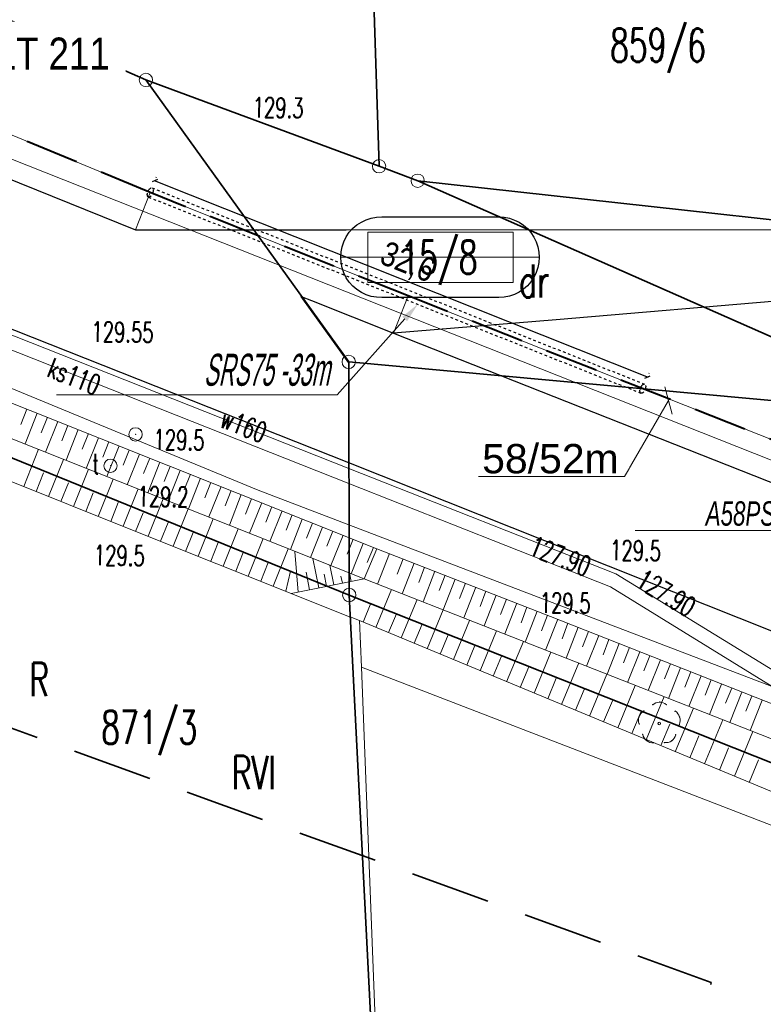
# Model space of a CAD drawing. Header units: metres. Extents: x 0 to 6497944, y 0 to 5963356.
# Tile 63 of 197: x 6496763 to 6496790, y 5963183 to 5963220. Entities that reach past the tile are written whole.
import ezdxf
from ezdxf import colors
from ezdxf.entities.mleader import LeaderData, LeaderLine
from ezdxf.math import Vec2, Vec3

# ---------------------------------------------------------------- set-up
doc = ezdxf.new("R2010")
doc.units = ezdxf.units.M
doc.header["$MEASUREMENT"] = 0
for name, pattern in [('DASHED', [19.05, 12.7, -6.35]), ('HIDDEN', [0.375, 0.25, -0.125]), ('L_0_04', [1.5, 1, -0.5])]:
    doc.linetypes.add(name, pattern=pattern)
doc.layers.get('0').update_dxf_attribs({"color": 8, "linetype": 'CONTINUOUS', "lineweight": 13})
doc.layers.get('DEFPOINTS').update_dxf_attribs({"linetype": 'CONTINUOUS', "lineweight": 0, "true_color": 0xffffff})
for name, color, linetype, lineweight in [('000_INNE__NIEZYDENTYFIKOWANE_', 8, 'CONTINUOUS', 13), ('209_OPIS_KONTURU_KLASYFIKACYJNEGO', 8, 'CONTINUOUS', 13), ('210_OZNACZENIE_UzYTKU', 8, 'CONTINUOUS', 13), ('211_NR_DZIAlKI', 7, 'CONTINUOUS', 25), ('217_GRANICA_KONTURU_KLASYFIKCYJNEGO', 8, 'CONTINUOUS', 13), ('218_GRANICA_UzYTKU', 8, 'CONTINUOUS', 13), ('219_LINIA_GRANICY', 3, 'CONTINUOUS', 35), ('drzewo_lisciaste__punkt_', 8, 'CONTINUOUS', 13), ('E_działki', 96, 'CONTINUOUS', 30), ('E_proj_opisy_ośw', 1, 'CONTINUOUS', 13), ('E_proj_opisy_ośw.', 7, 'CONTINUOUS', 13), ('E_proj_osłona r.', 140, 'L_0_04', 30), ('E_proj_osłona r. dz._opis_obw. 100', 204, 'CONTINUOUS', 9), ('E_proj_osłona r. opis_obw. 200', 166, 'CONTINUOUS', 9), ('E_proj_ośw_linia_obw. 200', 1, 'L_0_04', 40), ('JEZDNIA__POWIERZCHNIA_', 8, 'CONTINUOUS', 25), ('OGRODZENIE_TRWAlE__LINIA_', 8, 'CONTINUOUS', 13), ('PRZEWoD_KANALIZACYJNY__LINIA_', 36, 'CONTINUOUS', 13), ('PRZEWoD_KANALIZACYJNY__LINIA__ATR1', 36, 'CONTINUOUS', 13), ('PRZEWoD_TELEKOMUNIKACYJNY__LINIA_', 30, 'CONTINUOUS', 13), ('PRZEWoD_WODOCIaGOWY__LINIA_', 5, 'CONTINUOUS', 13), ('PRZEWoD_WODOCIaGOWY__LINIA__ATR1', 5, 'CONTINUOUS', 13), ('PUNKT_O_OKREsLONEJ_WYSOKOsCI__SIEc_KANALIZACYJNA__ATR2', 36, 'CONTINUOUS', 13), ('PUNKT_O_OKREsLONEJ_WYSOKOsCI__SIEc_WODOCIaGOWA__ATR2', 5, 'CONTINUOUS', 13), ('PUNKT_WYSOKOsCIOWY_NATURALNY_ATR2', 8, 'CONTINUOUS', 13), ('PUNKT_WYSOKOsCIOWY_SZTUCZNY_ATR2', 8, 'CONTINUOUS', 13), ('SKARPA_NIEUMOCNIONA__POWIERZCHNIA_', 8, 'CONTINUOUS', 13), ('slup__punkt_', 8, 'CONTINUOUS', 13), ('wlaz_okragly___siec_telekomunikacyjna__punkt_', 30, 'CONTINUOUS', 13), ('ZAKRES', 190, 'L_0_04', 35)]:
    doc.layers.add(name, color=color, linetype=linetype, lineweight=lineweight)
doc.layers.add('E_pomocnicza', color=3, linetype='CONTINUOUS', lineweight=13, plot=False)
doc.styles.add('Andy', font='arial.ttf', dxfattribs={"height": 2})
doc.styles.add('Annotative', font='simplex.shx')
doc.styles.add('Narrow', font='ARIALN.TTF', dxfattribs={"height": 2})
doc.styles.get("Standard").update_dxf_attribs({"font": 'simplex.shx'})
doc.dimstyles.new('wymiary', dxfattribs={"dimtxt": 0.65, "dimasz": 0.25, "dimexe": 0.25, "dimexo": 1, "dimgap": 0.1, "dimtad": 1, "dimzin": 1, "dimtxsty": 'Annotative', "dimblk": 'OBLIQUE', "dimcen": 0.0025, "dimdle": 0.05, "dimadec": 0, "dimazin": 0, "dimtfac": 1, "dimtmove": 0, "dimatfit": 3, "dimldrblk": 'NONE', "dimfxl": 1, "dimarcsym": 0})

# ---------------------------------------------------------------- blocks, each defined once
blk = doc.blocks.new('BUIB04_01')
at = {"color": 0, "linetype": 'Continuous', "lineweight": 18}
blk.add_circle((0, 0), 0.5, dxfattribs=at)
blk = doc.blocks.new('GRT')
at = {"color": 0, "linetype": 'Continuous', "lineweight": 18}
blk.add_circle((0, 0), 0.5, dxfattribs=at)
blk = doc.blocks.new('SLS')
at = {"color": 0, "linetype": 'Continuous', "lineweight": 18}
blk.add_circle((0, 0), 0.5, dxfattribs=at)
blk = doc.blocks.new('*U21')
at = {"linetype": 'Continuous', "flags": 128}
blk.add_lwpolyline([(0.393, -1.118, -1.023376), (0.393, 1.118), (3.637, 1.118, -1.000213), (3.637, -1.118)], format="xyb", close=True, dxfattribs=at)
at = {"layer": 'E_pomocnicza', "color": 7, "lineweight": 0, "true_color": 0xffffff, "flags": 128}
for points in [[(0, 0.696), (0, -0.696), (4.03, -0.696), (4.03, 0.696), (0, 0.696)], [(-0.734, 0), (4.755, 0)]]:
    blk.add_lwpolyline(points, dxfattribs=at)
blk = doc.blocks.new('_Oblique')
at = {"color": 0, "linetype": 'ByBlock', "lineweight": -2}
blk.add_line((-0.5, -0.5), (0.5, 0.5), dxfattribs=at)
blk = doc.blocks.new('*D43')
at = {"layer": 'DEFPOINTS', "color": 0, "transparency": 16777216}
for p in [(0, 0), (28.554, -15.85), (28.158, -16.526)]:
    blk.add_point(p, dxfattribs=at)
at = {"layer": 'E_pomocnicza', "color": 0, "lineweight": -2, "transparency": 16777216}
for p, q in [((0.353, 0.701), (28.597, -15.876)), ((0.506, 0.862), (0.523, 0.891)), ((28.664, -15.663), (28.681, -15.635))]:
    blk.add_line(p, q, dxfattribs=at)
at = {"layer": 'E_pomocnicza', "color": 0, "lineweight": -2, "transparency": 16777216, "xscale": 0.25, "yscale": 0.25, "zscale": 0.25}
for p, rotation in [((0.396, 0.675), 149.5917367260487), ((28.554, -15.85), 329.5917367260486)]:
    blk.add_blockref('_Oblique', p, dxfattribs=dict(at, rotation=rotation))
at = {"layer": 'E_pomocnicza', "color": 0, "linetype": 'Continuous', "lineweight": 0, "transparency": 16777216, "insert": (14.982, -6.724), "char_height": 2, "attachment_point": 5, "rotation": 329.59174, "style": 'Narrow'}
blk.add_mtext('{\\H0.75x;32,6}', dxfattribs=at)
blk = doc.blocks.new('_None')
blk = doc.blocks.new('*U42')
at = {"linetype": 'HIDDEN', "ltscale": 0.2}
for p, q in [((0.152, 0.259), (28.31, -16.267)), ((-0.152, -0.259), (28.006, -16.784))]:
    blk.add_line(p, q, dxfattribs=at)
at = {"linetype": 'DASHED', "ltscale": 0.02}
for centre in [(0, 0), (28.158, -16.526)]:
    blk.add_ellipse(centre, major_axis=(-0.152, -0.259), ratio=0.5, dxfattribs=at)
at = {"layer": 'E_pomocnicza', "color": 4, "lineweight": 0}
dim = blk.add_aligned_dim(p1=(0, 0), p2=(28.158, -16.526), distance=0.783, text='{\\H0.75x;<>}', dimstyle='wymiary', override={"dimtxt": 1.3, "dimtad": 2, "dimdec": 1, "dimlfac": 1, "dimrnd": 0, "dimtxsty": 'Narrow'}, dxfattribs=at)
dim.commit()
dim.dimension.update_dxf_attribs({"geometry": '*D43', "text_midpoint": (14.982, -6.724)})

msp = doc.modelspace()

# ---------------------------------------------------------------- linework, layer by layer
at = {"layer": '000_INNE__NIEZYDENTYFIKOWANE_', "flags": 128}
for points in [[(6496762.81, 5963205.51), (6496762.58, 5963204.94)], [(6496763.2, 5963205.36), (6496762.74, 5963204.21)], [(6496763.58, 5963205.21), (6496763.35, 5963204.63)], [(6496763.97, 5963205.05), (6496763.51, 5963203.9)], [(6496764.35, 5963204.9), (6496764.12, 5963204.33)], [(6496764.74, 5963204.75), (6496764.28, 5963203.6)], [(6496765.12, 5963204.6), (6496764.89, 5963204.02)], [(6496765.5, 5963204.44), (6496765.04, 5963203.29)], [(6496765.89, 5963204.29), (6496765.66, 5963203.71)], [(6496762.69, 5963202.61), (6496763.25, 5963204.01)], [(6496766.27, 5963204.14), (6496765.81, 5963202.99)], [(6496766.65, 5963203.98), (6496766.42, 5963203.41)], [(6496767.04, 5963203.83), (6496766.58, 5963202.68)], [(6496763.62, 5963202.24), (6496764.18, 5963203.63)], [(6496767.42, 5963203.68), (6496767.19, 5963203.1)], [(6496767.8, 5963203.53), (6496767.35, 5963202.38)], [(6496763.16, 5963202.42), (6496763.44, 5963203.12)], [(6496764.56, 5963201.86), (6496765.12, 5963203.26)], [(6496768.19, 5963203.37), (6496767.96, 5963202.8)], [(6496768.57, 5963203.22), (6496768.11, 5963202.07)], [(6496768.95, 5963203.07), (6496768.72, 5963202.49)], [(6496764.09, 5963202.05), (6496764.37, 5963202.75)], [(6496765.49, 5963201.49), (6496766.05, 5963202.89)], [(6496769.33, 5963202.92), (6496768.88, 5963201.77)], [(6496769.72, 5963202.76), (6496769.49, 5963202.19)], [(6496765.02, 5963201.68), (6496765.3, 5963202.38)], [(6496766.43, 5963201.12), (6496766.99, 5963202.52)], [(6496770.1, 5963202.61), (6496769.64, 5963201.47)], [(6496770.48, 5963202.46), (6496770.25, 5963201.89)], [(6496765.96, 5963201.3), (6496766.24, 5963202.01)], [(6496767.36, 5963200.75), (6496767.92, 5963202.15)], [(6496770.86, 5963202.31), (6496770.41, 5963201.16)], [(6496771.24, 5963202.15), (6496771.02, 5963201.58)], [(6496771.63, 5963202), (6496771.17, 5963200.86)], [(6496766.89, 5963200.93), (6496767.17, 5963201.63)], [(6496768.3, 5963200.37), (6496768.86, 5963201.78)], [(6496772.01, 5963201.85), (6496771.78, 5963201.28)], [(6496772.39, 5963201.7), (6496771.93, 5963200.55)], [(6496767.83, 5963200.56), (6496768.11, 5963201.26)], [(6496769.24, 5963200), (6496769.8, 5963201.4)], [(6496772.77, 5963201.55), (6496772.54, 5963200.98)], [(6496773.15, 5963201.39), (6496772.7, 5963200.25)], [(6496773.53, 5963201.24), (6496773.31, 5963200.67)], [(6496768.77, 5963200.18), (6496769.05, 5963200.89)], [(6496770.18, 5963199.62), (6496770.74, 5963201.03)], [(6496773.91, 5963201.09), (6496773.46, 5963199.95)], [(6496774.29, 5963200.94), (6496774.07, 5963200.37)], [(6496769.71, 5963199.81), (6496769.99, 5963200.51)], [(6496771.12, 5963199.25), (6496771.68, 5963200.66)], [(6496774.68, 5963200.79), (6496774.22, 5963199.65)], [(6496775.06, 5963200.64), (6496774.83, 5963200.07)], [(6496775.44, 5963200.48), (6496774.98, 5963199.34)], [(6496770.65, 5963199.43), (6496770.93, 5963200.14)], [(6496772.06, 5963198.87), (6496772.62, 5963200.28)], [(6496773, 5963198.65), (6496772.87, 5963200.18)], [(6496775.82, 5963200.33), (6496775.59, 5963199.76)], [(6496776.42, 5963200.1), (6496775.97, 5963198.95)], [(6496771.59, 5963199.06), (6496771.87, 5963199.76)], [(6496773.77, 5963198.81), (6496773.55, 5963199.91)], [(6496776.93, 5963199.9), (6496776.71, 5963199.32)], [(6496777.35, 5963199.73), (6496776.9, 5963198.59)], [(6496772.53, 5963198.68), (6496772.7, 5963199.43)], [(6496773.42, 5963198.74), (6496773.29, 5963199.4)], [(6496774.33, 5963198.92), (6496774.18, 5963199.66)], [(6496774.98, 5963199.05), (6496774.92, 5963199.37)], [(6496777.74, 5963199.58), (6496777.52, 5963199.01)], [(6496778.13, 5963199.43), (6496777.68, 5963198.28)], [(6496774.06, 5963198.87), (6496773.97, 5963199.32)], [(6496774.66, 5963198.99), (6496774.6, 5963199.25)], [(6496778.51, 5963199.28), (6496778.29, 5963198.71)], [(6496778.89, 5963199.13), (6496778.44, 5963197.98)], [(6496775.91, 5963197.32), (6496776.5, 5963198.75)], [(6496779.28, 5963198.98), (6496779.05, 5963198.41)], [(6496779.66, 5963198.83), (6496779.21, 5963197.68)], [(6496780.04, 5963198.68), (6496779.82, 5963198.11)], [(6496776.86, 5963196.93), (6496777.46, 5963198.37)], [(6496780.43, 5963198.53), (6496779.98, 5963197.38)], [(6496780.81, 5963198.38), (6496780.59, 5963197.81)], [(6496775.43, 5963197.52), (6496775.72, 5963198.23)], [(6496777.84, 5963196.52), (6496778.44, 5963197.98)], [(6496781.2, 5963198.23), (6496780.75, 5963197.08)], [(6496781.58, 5963198.08), (6496781.36, 5963197.5)], [(6496781.97, 5963197.93), (6496781.52, 5963196.77)], [(6496776.38, 5963197.13), (6496776.68, 5963197.84)], [(6496778.82, 5963196.12), (6496779.43, 5963197.59)], [(6496782.35, 5963197.78), (6496782.13, 5963197.2)], [(6496782.74, 5963197.63), (6496782.28, 5963196.47)], [(6496777.35, 5963196.73), (6496777.65, 5963197.45)], [(6496779.82, 5963195.7), (6496780.44, 5963197.2)], [(6496783.12, 5963197.48), (6496782.9, 5963196.9)], [(6496783.51, 5963197.33), (6496783.05, 5963196.17)], [(6496783.89, 5963197.17), (6496783.67, 5963196.6)], [(6496778.33, 5963196.32), (6496778.63, 5963197.05)], [(6496780.82, 5963195.28), (6496781.45, 5963196.8)], [(6496784.28, 5963197.02), (6496783.82, 5963195.87)], [(6496784.66, 5963196.87), (6496784.44, 5963196.29)], [(6496779.32, 5963195.91), (6496779.62, 5963196.65)], [(6496785.05, 5963196.72), (6496784.59, 5963195.57)], [(6496785.43, 5963196.57), (6496785.21, 5963195.99)], [(6496785.82, 5963196.41), (6496785.36, 5963195.26)], [(6496780.32, 5963195.49), (6496780.63, 5963196.25)], [(6496781.85, 5963194.86), (6496782.48, 5963196.39)], [(6496786.2, 5963196.26), (6496785.97, 5963195.69)], [(6496786.59, 5963196.11), (6496786.13, 5963194.96)], [(6496781.33, 5963195.07), (6496781.65, 5963195.84)], [(6496782.88, 5963194.43), (6496783.53, 5963195.99)], [(6496786.97, 5963195.96), (6496786.74, 5963195.39)], [(6496787.35, 5963195.81), (6496786.9, 5963194.66)], [(6496782.36, 5963194.65), (6496782.68, 5963195.42)], [(6496783.93, 5963194), (6496784.58, 5963195.57)], [(6496787.74, 5963195.66), (6496787.51, 5963195.08)], [(6496788.12, 5963195.51), (6496787.66, 5963194.36)], [(6496788.5, 5963195.36), (6496788.27, 5963194.78)], [(6496783.4, 5963194.22), (6496783.73, 5963195)], [(6496784.99, 5963193.56), (6496785.65, 5963195.15)], [(6496788.88, 5963195.2), (6496788.43, 5963194.06)], [(6496789.27, 5963195.05), (6496789.04, 5963194.48)], [(6496784.46, 5963193.78), (6496784.79, 5963194.57)], [(6496786.06, 5963193.11), (6496786.73, 5963194.73)], [(6496789.65, 5963194.9), (6496789.2, 5963193.76)], [(6496790.03, 5963194.75), (6496789.8, 5963194.18)], [(6496790.41, 5963194.6), (6496789.96, 5963193.46)], [(6496787.15, 5963192.66), (6496787.83, 5963194.29)], [(6496785.52, 5963193.34), (6496785.86, 5963194.14)], [(6496788.25, 5963192.2), (6496788.94, 5963193.86)], [(6496786.61, 5963192.89), (6496786.94, 5963193.7)], [(6496787.7, 5963192.43), (6496788.04, 5963193.26)], [(6496789.37, 5963191.74), (6496790.06, 5963193.42)], [(6496788.81, 5963191.97), (6496789.15, 5963192.81)], [(6496789.93, 5963191.51), (6496790.28, 5963192.35)]]:
    msp.add_lwpolyline(points, dxfattribs=at)
at = {"layer": '217_GRANICA_KONTURU_KLASYFIKCYJNEGO', "flags": 128}
for points in [[(6496739.93, 5963229.89), (6496767.28, 5963217.87)], [(6496767.28, 5963217.87), (6496776.03, 5963214.63)], [(6496776.03, 5963214.63), (6496777.48, 5963214.09)], [(6496777.48, 5963214.09), (6496801.37, 5963211.46)], [(6496774.91, 5963198.54), (6496756.08, 5963206.19)], [(6496776.59, 5963165.6), (6496774.91, 5963198.54)]]:
    msp.add_lwpolyline(points, dxfattribs=at)
at = {"layer": '218_GRANICA_UzYTKU', "flags": 128}
for points in [[(6496767.28, 5963217.87), (6496739.93, 5963229.89)], [(6496767.28, 5963217.87), (6496774.89, 5963207.29)], [(6496776.03, 5963214.63), (6496767.28, 5963217.87)], [(6496777.48, 5963214.09), (6496776.03, 5963214.63)], [(6496797.59, 5963205.22), (6496777.48, 5963214.09)], [(6496801.37, 5963211.46), (6496777.48, 5963214.09)], [(6496774.89, 5963207.29), (6496797.59, 5963205.22)], [(6496774.89, 5963207.29), (6496774.91, 5963198.54)], [(6496774.91, 5963198.54), (6496756.08, 5963206.19)], [(6496813.43, 5963183.25), (6496774.91, 5963198.54)], [(6496774.91, 5963198.54), (6496776.59, 5963165.6)]]:
    msp.add_lwpolyline(points, dxfattribs=at)
at = {"layer": '219_LINIA_GRANICY', "flags": 128}
for points in [[(6496775.26, 5963238.54), (6496776.03, 5963214.63)], [(6496739.93, 5963229.89), (6496767.28, 5963217.87)], [(6496767.28, 5963217.87), (6496776.03, 5963214.63)], [(6496774.89, 5963207.29), (6496767.28, 5963217.87)], [(6496777.48, 5963214.09), (6496776.03, 5963214.63)], [(6496801.37, 5963211.46), (6496777.48, 5963214.09)], [(6496797.59, 5963205.22), (6496777.48, 5963214.09)], [(6496774.91, 5963198.54), (6496774.89, 5963207.29)], [(6496797.59, 5963205.22), (6496774.89, 5963207.29)], [(6496774.91, 5963198.54), (6496756.08, 5963206.19)], [(6496776.59, 5963165.6), (6496774.91, 5963198.54)], [(6496813.43, 5963183.25), (6496774.91, 5963198.54)]]:
    msp.add_lwpolyline(points, dxfattribs=at)
at = {"layer": 'DEFPOINTS', "linetype": 'Continuous'}
for points in [[(6497088.043, 5963087.571), (6497060.045, 5963098.826), (6497042.297, 5963105.911), (6497018.375, 5963115.111), (6496987.875, 5963126.752), (6496948.56, 5963142.251), (6496913.72, 5963155.871), (6496877.688, 5963170.071), (6496842.01, 5963184.196), (6496806.205, 5963198.271), (6496777.12, 5963209.766), (6496767.44, 5963213.646), (6496738.46, 5963225.696), (6496718.82, 5963233.986)], [(6496946.338, 5963142.526), (6496899.759, 5963160.703), (6496900.187, 5963161.782), (6496899.765, 5963160.7), (6496853.189, 5963178.884), (6496853.577, 5963180.128), (6496853.189, 5963178.884), (6496806.7, 5963197.289), (6496807.198, 5963198.562), (6496806.7, 5963197.289), (6496760.21, 5963215.694), (6496760.715, 5963216.969), (6496760.21, 5963215.694), (6496719.722, 5963232.791), (6496720.014, 5963233.482)], [(6496766.89, 5963212.25), (6496767.44, 5963213.646)], [(6496776.57, 5963208.37), (6496777.12, 5963209.766)]]:
    msp.add_lwpolyline(points, dxfattribs=at)
at = {"layer": 'drzewo_lisciaste__punkt_'}
msp.add_circle((6496786.55, 5963193.72), 0.05, dxfattribs=at)
for centre, radius, start, end in [((6496786.193, 5963193.829), 0.426, 122.0193, 198.5778), ((6496786.563, 5963194.136), 0.384, 48.2881, 132.7718), ((6496786.893, 5963193.831), 0.439, 340.1237, 54.5478), ((6496786.315, 5963193.39), 0.395, 191.5227, 274.0816), ((6496786.798, 5963193.383), 0.382, 262.2102, 347.3627)]:
    msp.add_arc(centre, radius, start, end, dxfattribs=at)
for p in [(6496785.97, 5963194.19), (6496786.3, 5963194.43), (6496786.56, 5963194.52), (6496786.82, 5963194.42), (6496785.79, 5963193.97), (6496787.14, 5963194.18), (6496787.31, 5963193.96), (6496785.8, 5963193.7), (6496787.3, 5963193.68), (6496785.92, 5963193.31), (6496786.07, 5963193.08), (6496787.17, 5963193.3), (6496786.34, 5963193), (6496786.74, 5963193), (6496787.01, 5963193.07)]:
    msp.add_point(p, dxfattribs=at)
at = {"layer": 'E_proj_ośw_linia_obw. 200', "ltscale": 2, "transparency": 33554687}
msp.add_lwpolyline([(6496945.981, 5963143.259), (6496913.72, 5963155.871), (6496900.477, 5963161.09, -0.40782), (6496900.247, 5963161.929, -0.383034), (6496899.484, 5963161.481), (6496877.688, 5963170.071), (6496853.924, 5963179.479, -0.389161), (6496853.69, 5963180.319, -0.368192), (6496852.962, 5963179.86), (6496842.003, 5963184.179), (6496807.466, 5963197.775, -0.385605), (6496807.221, 5963198.618, -0.323522), (6496806.502, 5963198.154), (6496777.12, 5963209.766), (6496767.44, 5963213.646), (6496761.012, 5963216.318, -0.384905), (6496760.791, 5963217.163, -0.357019), (6496760.046, 5963216.714), (6496738.46, 5963225.696), (6496719.92, 5963233.521, -0.426566), (6496719.666, 5963234.399, -1.422758)], format="xyb", dxfattribs=at)
at = {"layer": 'JEZDNIA__POWIERZCHNIA_', "flags": 128}
for points in [[(6496672.18, 5963255.1), (6496679.24, 5963251.14), (6496696.42, 5963242.4), (6496718.27, 5963232.59), (6496757.55, 5963216.01), (6496766.89, 5963212.25)], [(6496773.11, 5963209.74), (6496774.89, 5963207.29), (6496774.9, 5963203.5), (6496755.11, 5963211.33), (6496728.65, 5963222.58), (6496704.07, 5963233.51), (6496694.42, 5963237.93), (6496676.66, 5963246.9), (6496669.91, 5963250.82)], [(6496766.89, 5963212.25), (6496774.8, 5963212.24), (6496791.5, 5963212.26), (6496821.27, 5963209.27), (6496843.63, 5963206.93), (6496866.47, 5963204.23), (6496892.9, 5963201.12), (6496908.62, 5963199.58), (6496928.31, 5963197.18), (6496944.47, 5963195.5), (6496944.3, 5963192.67), (6496928.2, 5963194.28), (6496908.21, 5963196.82), (6496892.48, 5963198.97), (6496866.5, 5963201.86), (6496843.37, 5963204.49), (6496820.98, 5963206.93), (6496791.53, 5963209.62), (6496782.68, 5963208.87), (6496776.57, 5963208.37)], [(6496877.57, 5963162.92), (6496867.92, 5963166.7), (6496856.35, 5963171.3), (6496837.67, 5963178.7), (6496823.99, 5963184.14), (6496806.35, 5963190.97), (6496790.77, 5963197.18), (6496774.9, 5963203.5), (6496774.89, 5963207.26), (6496773.11, 5963209.74), (6496773.49, 5963209.59), (6496776.57, 5963208.37), (6496797.13, 5963200.25), (6496814.18, 5963193.5), (6496831.73, 5963186.64), (6496851.19, 5963178.96), (6496866.74, 5963172.85), (6496887.54, 5963164.51)]]:
    msp.add_lwpolyline(points, dxfattribs=at)
at = {"layer": 'OGRODZENIE_TRWAlE__LINIA_', "flags": 128}
for points in [[(6496774.95, 5963197.71), (6496772.73, 5963198.6), (6496767.15, 5963200.83), (6496761.58, 5963203.05), (6496756.01, 5963205.28), (6496752.47, 5963207.69)], [(6496775.37, 5963195.83), (6496775.29, 5963197.58), (6496774.95, 5963197.72)], [(6496812.62, 5963181.45), (6496809.14, 5963182.8), (6496787.12, 5963191.31), (6496775.37, 5963195.83), (6496775.92, 5963181.64)]]:
    msp.add_lwpolyline(points, dxfattribs=at)
at = {"layer": 'PRZEWoD_KANALIZACYJNY__LINIA_', "flags": 128}
for points in [[(6496774.9, 5963202.73), (6496752.44, 5963211.61), (6496734.69, 5963218.61), (6496692.49, 5963236.5), (6496679.54, 5963242.96)], [(6497082.81, 5963079.21), (6497039.28, 5963096.48), (6496994.97, 5963113.67), (6496977.13, 5963121.11), (6496941.88, 5963135.84), (6496903.45, 5963150.65), (6496898.02, 5963153.17), (6496880.14, 5963159.59), (6496870.79, 5963163.35), (6496832.92, 5963177.48), (6496794.6, 5963192.75), (6496784.72, 5963198.85), (6496774.9, 5963202.73)]]:
    msp.add_lwpolyline(points, dxfattribs=at)
at = {"layer": 'PRZEWoD_TELEKOMUNIKACYJNY__LINIA_', "flags": 128}
for points in [[(6496771.49, 5963202.48), (6496747.55, 5963212.35), (6496726.24, 5963221.11), (6496713.87, 5963225.96), (6496695.81, 5963227.81), (6496674.69, 5963238.03), (6496678.91, 5963226.93), (6496684.28, 5963217.5)], [(6496771.49, 5963202.48), (6496774.9, 5963201.17)], [(6496774.9, 5963201.17), (6496800.16, 5963191.52), (6496821.21, 5963183.45), (6496844.18, 5963174.49), (6496883.32, 5963159.12), (6496886.75, 5963159.1), (6496905.28, 5963150.99), (6497034.08, 5963099.85), (6497081.01, 5963081.42), (6497114.42, 5963068.68), (6497140.82, 5963058.78), (6497145.99, 5963055.02), (6497153.66, 5963050.85), (6497172.46, 5963043.32), (6497202.19, 5963037.61), (6497238.33, 5963036.41), (6497238.76, 5963032.02), (6497245.27, 5963032.35), (6497261.71, 5963034.62), (6497300.12, 5963040.13)]]:
    msp.add_lwpolyline(points, dxfattribs=at)
at = {"layer": 'PRZEWoD_WODOCIaGOWY__LINIA_', "flags": 128}
for points in [[(6496679.52, 5963243.61), (6496691.25, 5963237.53), (6496707.4, 5963230.16), (6496734.74, 5963219.39), (6496752.72, 5963212.06), (6496774.9, 5963203.29)], [(6496774.9, 5963203.29), (6496784.92, 5963199.33), (6496794.73, 5963193.32), (6496832.97, 5963178.03), (6496870.84, 5963163.85), (6496879.98, 5963160.32), (6496898.15, 5963153.69), (6496903.95, 5963151.25), (6496942.07, 5963136.31), (6496977.37, 5963121.77), (6496995.11, 5963114.36), (6497030.39, 5963101.05), (6497083.14, 5963080.09)]]:
    msp.add_lwpolyline(points, dxfattribs=at)
at = {"layer": 'SKARPA_NIEUMOCNIONA__POWIERZCHNIA_', "flags": 128}
for points in [[(6496752.01, 5963208.47), (6496752.51, 5963209.62), (6496775.95, 5963200.28), (6496775.47, 5963199.15)], [(6496752.01, 5963208.47), (6496775.47, 5963199.15), (6496772.73, 5963198.6), (6496767.15, 5963200.83), (6496761.58, 5963203.05), (6496756.01, 5963205.28), (6496752.47, 5963207.69)], [(6496775.47, 5963199.15), (6496775.95, 5963200.28), (6496782.46, 5963197.74), (6496795.23, 5963192.7), (6496806.47, 5963188.33), (6496822.67, 5963182.04), (6496837.05, 5963176.26), (6496849.08, 5963171.55), (6496872.96, 5963162.06), (6496872.54, 5963160.86), (6496862.58, 5963164.83), (6496845, 5963171.88), (6496829.39, 5963178.04), (6496812.89, 5963184.52), (6496794.84, 5963191.54)], [(6496775.47, 5963199.15), (6496794.84, 5963191.54), (6496812.89, 5963184.52), (6496829.39, 5963178.04), (6496845, 5963171.88), (6496862.58, 5963164.83), (6496872.54, 5963160.86), (6496872.13, 5963159.69), (6496865.21, 5963162.01), (6496861.16, 5963163.71), (6496853.62, 5963166.6), (6496835.8, 5963173.35), (6496815.04, 5963181.29), (6496798.27, 5963188.05), (6496775.29, 5963197.58)]]:
    msp.add_lwpolyline(points, dxfattribs=at)
at = {"layer": 'slup__punkt_'}
msp.add_point((6496766.89, 5963204.57, 129.45), dxfattribs=at)
at = {"layer": 'wlaz_okragly___siec_telekomunikacyjna__punkt_'}
msp.add_point((6496765.95, 5963203.39, 129.29), dxfattribs=at)
at = {"layer": 'ZAKRES', "ltscale": 3, "flags": 128}
msp.add_lwpolyline([(6497692.5, 5963219.5), (6497716, 5963186.5), (6497672.2, 5963172.1), (6497502, 5963111.8), (6497349, 5963052), (6497312.6, 5963038.4), (6497228.6, 5963030.4), (6497133.5, 5963045.2), (6496948.4, 5963119.5), (6496936.6, 5963083.2), (6496927.9, 5963075.7), (6496873, 5963095.9), (6496849.7, 5963104.2), (6496824.8, 5963105.1), (6496784.8, 5963107.4), (6496786.6, 5963174.3), (6496788.5, 5963184), (6496695.2, 5963217.9), (6496711.8, 5963253.1), (6496961, 5963151.5), (6497143.1, 5963082.8), (6497228.1, 5963066.8), (6497302.3, 5963072), (6497492.1, 5963142.6)], close=True, dxfattribs=at)

# ---------------------------------------------------------------- block references
at = {"xscale": 0.5, "yscale": 0.5, "zscale": 0.5}
for p in [(6496767.28, 5963217.87), (6496776.03, 5963214.63), (6496777.48, 5963214.09), (6496774.89, 5963207.29), (6496774.91, 5963198.54)]:
    msp.add_blockref('GRT', p, dxfattribs=at)
at = {"layer": 'E_działki', "xscale": 1.35355978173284, "yscale": 1.35355978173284, "zscale": 1.35355978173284}
msp.add_blockref('*U21', (6496775.607, 5963211.217), dxfattribs=at)
at = {"layer": 'E_proj_osłona r.', "xscale": 0.6096, "yscale": 0.6096, "zscale": 0.6096, "rotation": 8.69802367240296}
msp.add_blockref('*U42', (6496767.44, 5963213.646), dxfattribs=at)
at = {"layer": 'slup__punkt_', "xscale": 0.5, "yscale": 0.5, "zscale": 0.5}
msp.add_blockref('BUIB04_01', (6496766.89, 5963204.57), dxfattribs=at)
at = {"layer": 'wlaz_okragly___siec_telekomunikacyjna__punkt_', "xscale": 0.5, "yscale": 0.5, "zscale": 0.5}
msp.add_blockref('SLS', (6496765.95, 5963203.39), dxfattribs=at)

# ---------------------------------------------------------------- texts
at = {"layer": '209_OPIS_KONTURU_KLASYFIKACYJNEGO', "width": 0.66}
msp.add_text('RVI', height=1.25, dxfattribs=at).set_placement((6496770.5, 5963191.25))
at = {"layer": '210_OZNACZENIE_UzYTKU', "width": 0.66}
for s, p in [('dr', (6496781.29, 5963209.7)), ('dr', (6496781.29, 5963209.7)), ('dr', (6496781.29, 5963209.7)), ('R', (6496762.9, 5963194.75))]:
    msp.add_text(s, height=1.25, dxfattribs=at).set_placement(p)
at = {"layer": '211_NR_DZIAlKI', "width": 0.66}
for s, p in [('859/6', (6496784.7, 5963218.55)), ('15/8', (6496776.83, 5963210.6)), ('871/3', (6496765.6, 5963192.95))]:
    msp.add_text(s, height=1.25, dxfattribs=at).set_placement(p)
at = {"layer": 'PRZEWoD_KANALIZACYJNY__LINIA__ATR1', "width": 0.66}
msp.add_text('ks110', height=0.75, rotation=338.4, dxfattribs=at).set_placement((6496763.52, 5963206.76))
at = {"layer": 'PRZEWoD_WODOCIaGOWY__LINIA__ATR1', "width": 0.66}
msp.add_text('w160', height=0.75, rotation=339.2, dxfattribs=at).set_placement((6496770, 5963204.86))
at = {"layer": 'PUNKT_O_OKREsLONEJ_WYSOKOsCI__SIEc_KANALIZACYJNA__ATR2', "width": 0.66}
msp.add_text('127.90', height=0.75, rotation=338.4, dxfattribs=at).set_placement((6496781.61, 5963200.08))
at = {"layer": 'PUNKT_O_OKREsLONEJ_WYSOKOsCI__SIEc_WODOCIaGOWA__ATR2', "width": 0.66}
msp.add_text('127.90', height=0.75, rotation=328.6, dxfattribs=at).set_placement((6496785.62, 5963198.9))
at = {"layer": 'PUNKT_WYSOKOsCIOWY_NATURALNY_ATR2', "width": 0.66}
for s, rotation, p in [('129.3', 359.1, (6496771.28, 5963216.47)), ('129.5', 359.2, (6496767.56, 5963204)), ('129.2', 359.2, (6496766.96, 5963201.87)), ('129.2', 359.2, (6496766.96, 5963201.87)), ('129.5', 359.1, (6496784.7, 5963199.85)), ('129.5', 359.1, (6496765.32, 5963199.66)), ('129.5', 359.2, (6496782.06, 5963197.88))]:
    msp.add_text(s, height=0.75, rotation=rotation, dxfattribs=at).set_placement(p)
at = {"layer": 'PUNKT_WYSOKOsCIOWY_SZTUCZNY_ATR2', "width": 0.66}
msp.add_text('129.55', height=0.75, rotation=359.2, dxfattribs=at).set_placement((6496765.23, 5963208.05))
msp.add_text('129.55', height=0.75, rotation=359.2, dxfattribs=at).set_placement((6496765.23, 5963208.05))
at = {"layer": 'wlaz_okragly___siec_telekomunikacyjna__punkt_', "width": 0.66}
msp.add_text('t', height=0.75, rotation=359.2, dxfattribs=at).set_placement((6496765.26, 5963203.09))

# ---------------------------------------------------------------- next in the draw order: leaders
at = {"layer": 'E_proj_opisy_ośw.', "color": 10}
ml = msp.add_multileader_mtext('Standard', dxfattribs=at)
ml.set_content('\\A1;LT 109', color=10, style='Narrow')
ml.set_leader_properties(color=256)
ml.set_arrow_properties(name='NONE')
ml.build(insert=Vec2(0, 0))
ml.multileader.update_dxf_attribs({"leader_type": 0, "has_dogleg": 0, "has_text_frame": 1, "text_left_attachment_type": 3, "dogleg_length": 0.36, "arrow_head_size": 0, "scale": 0.7})
ctx = ml.context
ctx.base_point, ctx.scale, ctx.char_height, ctx.arrow_head_size, ctx.landing_gap_size, ctx.plane_origin = Vec3(6497636.957, 5963185.464), 0.7, 1.2, 0, 0.42, Vec3(6498487.931, 5963080.837)
ctx.left_attachment = 3
notes = []
notes.append((ctx, [(0, (0, 0, 0), (0, 0), (1, 0), 1, [])]))
ctx.mtext.insert, ctx.mtext.line_spacing_factor, ctx.mtext.flow_direction = Vec3(6497637.377, 5963186.079), 0.266667, 5
ctx.mtext.has_bg_fill, ctx.mtext.bg_color, ctx.mtext.bg_scale_factor, ctx.mtext.bg_transparency, ctx.mtext.use_window_bg_color = 1, -1073741824, 1.5, 0, 1
at = {"layer": 'E_proj_osłona r. dz._opis_obw. 100'}
ml = msp.add_multileader_mtext('Standard', dxfattribs=at)
ml.set_content('{\\fArial Narrow|b0|i1|c238|p34;\\W0.8;A58PS -1,5m }', color=256, style='Narrow')
ml.set_leader_properties(color=256, linetype='CONTINUOUS', lineweight=-1)
ml.build(insert=Vec2(0, 0))
ml.multileader.update_dxf_attribs({"has_dogleg": 0, "text_left_attachment_type": 6, "text_right_attachment_type": 6, "dogleg_length": 0.274, "arrow_head_size": 0.572})
ctx = ml.context
ctx.base_point, ctx.char_height, ctx.arrow_head_size, ctx.landing_gap_size, ctx.plane_origin = Vec3(6496788, 5963200.959), 0.9144, 0.572, 0.3, Vec3(6496827.593, 5963201.284)
ctx.left_attachment, ctx.right_attachment, ctx.text_align_type = 6, 6, 1
notes.append((ctx, [(0, (1, 1, 0), (6496793.844, 5963200.959), (-1, 0), 0.274, [(0, [(6496795.541, 5963202.032)], 0, [])])]))
ctx.mtext.insert, ctx.mtext.alignment, ctx.mtext.line_spacing_factor, ctx.mtext.line_spacing_style = Vec3(6496790.785, 5963202.058), 2, 0.9, 2
ctx.mtext.has_bg_fill, ctx.mtext.bg_color, ctx.mtext.bg_scale_factor, ctx.mtext.bg_transparency, ctx.mtext.use_window_bg_color = 1, -1073741824, 1.1, 0, 1
for ctx, leaders in notes:
    for number, flags, end, landing, length, lines in leaders:
        leader = LeaderData()
        leader.index, (leader.has_last_leader_line, leader.has_dogleg_vector, leader.attachment_direction) = number, flags
        leader.last_leader_point, leader.dogleg_vector, leader.dogleg_length = Vec3(end), Vec3(landing), length
        for number, points, colour, breaks in lines:
            line = LeaderLine()
            line.index, line.vertices, line.color, line.breaks = number, Vec3.list(points), colors.encode_raw_color(colour), breaks
            leader.lines.append(line)
        ctx.leaders.append(leader)

# ---------------------------------------------------------------- next in the draw order: leaders
at = {"layer": 'E_proj_opisy_ośw.', "color": 10}
ml = msp.add_multileader_mtext('Standard', dxfattribs=at)
ml.set_content('\\A1;LT 110', color=10, style='Narrow')
ml.set_leader_properties(color=256)
ml.set_arrow_properties(name='NONE')
ml.build(insert=Vec2(0, 0))
ml.multileader.update_dxf_attribs({"leader_type": 0, "has_dogleg": 0, "has_text_frame": 1, "text_left_attachment_type": 3, "dogleg_length": 0.36, "arrow_head_size": 0, "scale": 0.7})
ctx = ml.context
ctx.base_point, ctx.scale, ctx.char_height, ctx.arrow_head_size, ctx.landing_gap_size, ctx.plane_origin = Vec3(6497684.163, 5963202.624), 0.7, 1.2, 0, 0.42, Vec3(6498534.844, 5963098.192)
ctx.left_attachment = 3
notes = []
notes.append((ctx, [(0, (0, 0, 0), (0, 0), (1, 0), 1, [])]))
ctx.mtext.insert, ctx.mtext.line_spacing_factor, ctx.mtext.flow_direction = Vec3(6497684.583, 5963203.239), 0.266667, 5
ctx.mtext.has_bg_fill, ctx.mtext.bg_color, ctx.mtext.bg_scale_factor, ctx.mtext.bg_transparency, ctx.mtext.use_window_bg_color = 1, -1073741824, 1.5, 0, 1
for ctx, leaders in notes:
    for number, flags, end, landing, length, lines in leaders:
        leader = LeaderData()
        leader.index, (leader.has_last_leader_line, leader.has_dogleg_vector, leader.attachment_direction) = number, flags
        leader.last_leader_point, leader.dogleg_vector, leader.dogleg_length = Vec3(end), Vec3(landing), length
        for number, points, colour, breaks in lines:
            line = LeaderLine()
            line.index, line.vertices, line.color, line.breaks = number, Vec3.list(points), colors.encode_raw_color(colour), breaks
            leader.lines.append(line)
        ctx.leaders.append(leader)

# ---------------------------------------------------------------- next in the draw order: leaders
at = {"layer": 'E_proj_opisy_ośw', "lineweight": 13}
ml = msp.add_multileader_mtext('Standard', dxfattribs=at)
ml.set_content('{\\H1.1x;58/52m} ', color=256, style='Andy')
ml.set_leader_properties(color=256, linetype='CONTINUOUS', lineweight=-1)
ml.set_arrow_properties(name='OBLIQUE')
ml.build(insert=Vec2(0, 0))
ml.multileader.update_dxf_attribs({"has_dogleg": 0, "text_left_attachment_type": 6, "text_right_attachment_type": 6, "dogleg_length": 0.36, "arrow_head_size": 0.75})
ctx = ml.context
ctx.base_point, ctx.char_height, ctx.arrow_head_size, ctx.landing_gap_size, ctx.plane_origin = Vec3(6496779.682, 5963202.988), 1, 0.75, 0.3, Vec3(6496810.111, 5963187.151)
ctx.left_attachment, ctx.right_attachment, ctx.text_align_type = 6, 6, 1
notes = []
notes.append((ctx, [(0, (1, 1, 0), (6496785.604, 5963202.988), (-1, 0), 0.36, [(0, [(6496786.897, 5963205.845)], 0, [])])]))
ctx.mtext.insert, ctx.mtext.alignment, ctx.mtext.line_spacing_factor, ctx.mtext.line_spacing_style = Vec3(6496782.463, 5963204.208), 2, 0.9, 2
ctx.mtext.has_bg_fill, ctx.mtext.bg_color, ctx.mtext.bg_scale_factor, ctx.mtext.bg_transparency, ctx.mtext.use_window_bg_color = 1, -1073741824, 1.2, 0, 1
at = {"layer": 'E_proj_opisy_ośw.', "color": 10}
ml = msp.add_multileader_mtext('Standard', dxfattribs=at)
ml.set_content('\\A1;LT 210', color=10, style='Narrow')
ml.set_leader_properties(color=256)
ml.set_arrow_properties(name='NONE')
ml.build(insert=Vec2(0, 0))
ml.multileader.update_dxf_attribs({"leader_type": 0, "has_dogleg": 0, "has_text_frame": 1, "text_left_attachment_type": 3, "dogleg_length": 0.36, "arrow_head_size": 0, "scale": 0.7})
ctx = ml.context
ctx.base_point, ctx.scale, ctx.char_height, ctx.arrow_head_size, ctx.landing_gap_size, ctx.plane_origin = Vec3(6496807.661, 5963200.222), 0.7, 1.2, 0, 0.42, Vec3(6497657.86, 5963096.992)
ctx.left_attachment = 3
notes.append((ctx, [(0, (0, 0, 0), (0, 0), (1, 0), 1, [])]))
ctx.mtext.insert, ctx.mtext.line_spacing_factor, ctx.mtext.flow_direction = Vec3(6496808.081, 5963200.837), 0.266667, 5
ctx.mtext.has_bg_fill, ctx.mtext.bg_color, ctx.mtext.bg_scale_factor, ctx.mtext.bg_transparency, ctx.mtext.use_window_bg_color = 1, -1073741824, 1.5, 0, 1
for ctx, leaders in notes:
    for number, flags, end, landing, length, lines in leaders:
        leader = LeaderData()
        leader.index, (leader.has_last_leader_line, leader.has_dogleg_vector, leader.attachment_direction) = number, flags
        leader.last_leader_point, leader.dogleg_vector, leader.dogleg_length = Vec3(end), Vec3(landing), length
        for number, points, colour, breaks in lines:
            line = LeaderLine()
            line.index, line.vertices, line.color, line.breaks = number, Vec3.list(points), colors.encode_raw_color(colour), breaks
            leader.lines.append(line)
        ctx.leaders.append(leader)

# ---------------------------------------------------------------- next in the draw order: leaders
ml = msp.add_multileader_mtext('Standard', dxfattribs=at)
ml.set_content('\\A1;LT 211', color=10, style='Narrow')
ml.set_leader_properties(color=256)
ml.set_arrow_properties(name='NONE')
ml.build(insert=Vec2(0, 0))
ml.multileader.update_dxf_attribs({"leader_type": 0, "has_dogleg": 0, "has_text_frame": 1, "text_left_attachment_type": 3, "dogleg_length": 0.36, "arrow_head_size": 0, "scale": 0.7})
ctx = ml.context
ctx.base_point, ctx.scale, ctx.char_height, ctx.arrow_head_size, ctx.landing_gap_size, ctx.plane_origin = Vec3(6496761.219, 5963218.855), 0.7, 1.2, 0, 0.42, Vec3(6497611.418, 5963115.615)
ctx.left_attachment = 3
notes = []
notes.append((ctx, [(0, (0, 0, 0), (0, 0), (1, 0), 1, [])]))
ctx.mtext.insert, ctx.mtext.line_spacing_factor, ctx.mtext.flow_direction = Vec3(6496761.639, 5963219.46), 0.266667, 5
ctx.mtext.has_bg_fill, ctx.mtext.bg_color, ctx.mtext.bg_scale_factor, ctx.mtext.bg_transparency, ctx.mtext.use_window_bg_color = 1, -1073741824, 1.5, 0, 1
for ctx, leaders in notes:
    for number, flags, end, landing, length, lines in leaders:
        leader = LeaderData()
        leader.index, (leader.has_last_leader_line, leader.has_dogleg_vector, leader.attachment_direction) = number, flags
        leader.last_leader_point, leader.dogleg_vector, leader.dogleg_length = Vec3(end), Vec3(landing), length
        for number, points, colour, breaks in lines:
            line = LeaderLine()
            line.index, line.vertices, line.color, line.breaks = number, Vec3.list(points), colors.encode_raw_color(colour), breaks
            leader.lines.append(line)
        ctx.leaders.append(leader)

# ---------------------------------------------------------------- next in the draw order: leaders
at = {"layer": 'E_proj_osłona r. opis_obw. 200', "linetype": 'Continuous', "lineweight": 13, "transparency": 33554687}
ml = msp.add_multileader_mtext('Standard', dxfattribs=at)
ml.set_content('{\\fArial Narrow|b0|i0|c238|p34;\\H0.92308x;\\Q12;\\W0.6;SRS75 -33m\\fArial|b0|i0|c238|p34;\\H1.0833x; }', color=256, style='Andy')
ml.set_leader_properties(color=256, linetype='CONTINUOUS', lineweight=-1)
ml.build(insert=Vec2(0, 0))
ml.multileader.update_dxf_attribs({"has_dogleg": 0, "text_left_attachment_type": 6, "text_right_attachment_type": 6, "dogleg_length": 0.36, "arrow_head_size": 0.75})
ctx = ml.context
ctx.base_point, ctx.char_height, ctx.arrow_head_size, ctx.landing_gap_size, ctx.plane_origin = Vec3(6496769.161, 5963206.054), 1.3, 0.75, 0.2, Vec3(6496790.712, 5963195.168)
ctx.left_attachment, ctx.right_attachment, ctx.text_align_type = 6, 6, 1
notes = []
notes.append((ctx, [(0, (1, 1, 0), (6496774.816, 5963206.054), (-1, 0), 0.36, [(0, [(6496777.491, 5963209.46)], 0, [])])]))
ctx.mtext.insert, ctx.mtext.alignment, ctx.mtext.line_spacing_factor, ctx.mtext.line_spacing_style = Vec3(6496771.809, 5963207.594), 2, 0.9, 2
ctx.mtext.has_bg_fill, ctx.mtext.bg_color, ctx.mtext.bg_scale_factor, ctx.mtext.bg_transparency, ctx.mtext.use_window_bg_color = 1, -1073741824, 1, 0, 1
for ctx, leaders in notes:
    for number, flags, end, landing, length, lines in leaders:
        leader = LeaderData()
        leader.index, (leader.has_last_leader_line, leader.has_dogleg_vector, leader.attachment_direction) = number, flags
        leader.last_leader_point, leader.dogleg_vector, leader.dogleg_length = Vec3(end), Vec3(landing), length
        for number, points, colour, breaks in lines:
            line = LeaderLine()
            line.index, line.vertices, line.color, line.breaks = number, Vec3.list(points), colors.encode_raw_color(colour), breaks
            leader.lines.append(line)
        ctx.leaders.append(leader)

doc.saveas('drawing.dxf')
